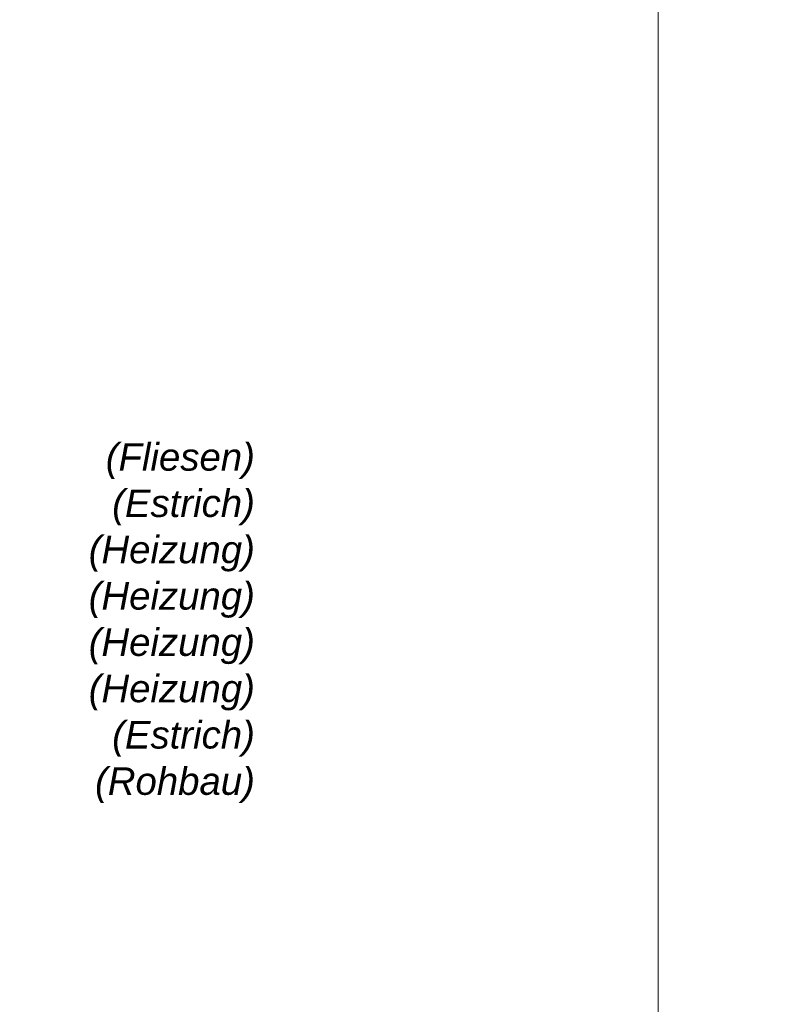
# Model space of a CAD drawing. Header units: metres. Extents: x 0.4 to 30.1, y -10.7 to 8.6.
# Tile 209 of 256: x 7.4 to 8.1, y 4.8 to 5.7. Entities that reach past the tile are written whole.
import ezdxf

# ---------------------------------------------------------------- set-up
doc = ezdxf.new("R2010")
doc.units = ezdxf.units.M
doc.layers.add('_Bodenaufbauten 20230510 (2D)', color=7, linetype='Continuous', lineweight=9)
doc.layers.add('Keine', color=7, linetype='Continuous', lineweight=9)
doc.styles.add('Arial (italic)', font='ariali.ttf')

# ---------------------------------------------------------------- blocks, each defined once
blk = doc.blocks.new('Bodenaufbauten 20230510 (2D)')
at = {"layer": 'Keine', "color": 255, "flags": 128}
for points in [[(6, 6.6), (8, 6.6), (8, 4.2), (6, 4.2)], [(8, 6.6), (10, 6.6), (10, 4.2), (8, 4.2)]]:
    blk.add_lwpolyline(points, close=True, dxfattribs=at)
at = {"layer": 'Keine', "color": 7, "transparency": 33554687, "insert": (7.6294, 5.30738), "char_height": 0.025218, "width": 0.175, "attachment_point": 3, "line_spacing_factor": 1.011258, "style": 'Arial (italic)'}
blk.add_mtext('(Fliesen)\\P(Estrich)\\P(Heizung)\\P(Heizung)\\P(Heizung)\\P(Heizung)\\P(Estrich)\\P(Rohbau)', dxfattribs=at)

msp = doc.modelspace()

# ---------------------------------------------------------------- block references
at = {"layer": '_Bodenaufbauten 20230510 (2D)'}
msp.add_blockref('Bodenaufbauten 20230510 (2D)', (0, 0), dxfattribs=at)

doc.saveas('drawing.dxf')
